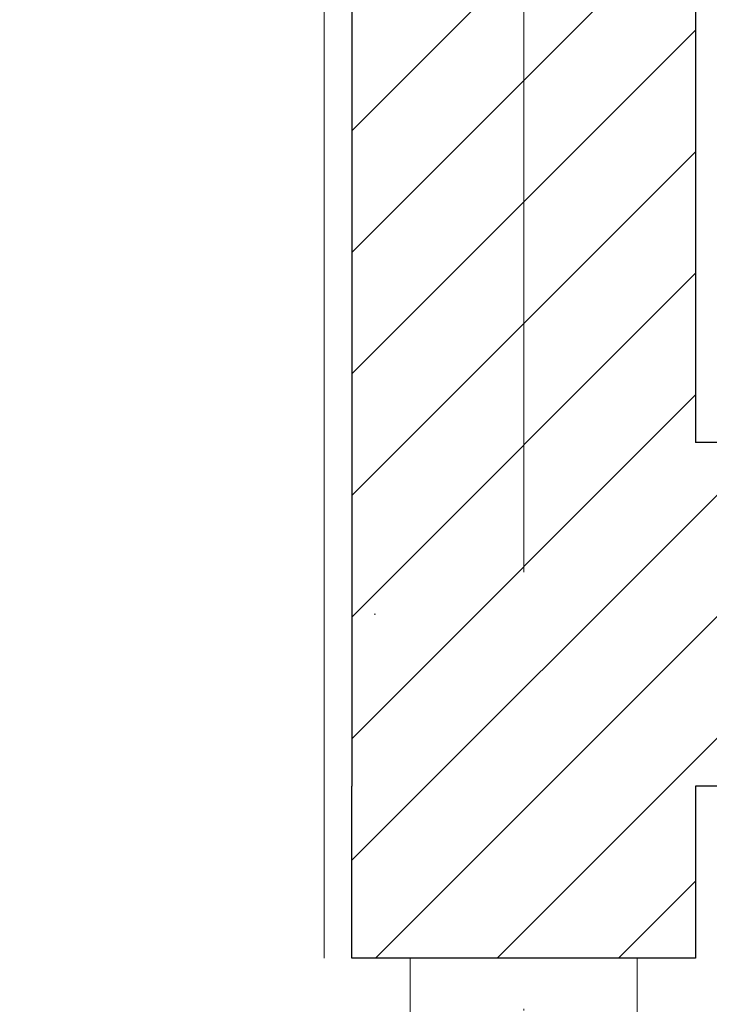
# Model space of a CAD drawing. Header units: metres. Extents: x 10441 to 19716, y -6570 to 1447.
# Tile 54 of 136: x 15522 to 15572, y -3650 to -3579. Entities that reach past the tile are written whole.
import ezdxf
from ezdxf.enums import TextEntityAlignment as Align

# ---------------------------------------------------------------- set-up
doc = ezdxf.new("R2010")
doc.units = ezdxf.units.M
doc.header["$MEASUREMENT"] = 0
doc.linetypes.add('DASHDOT', pattern=[25.4, 12.7, -6.35, 0, -6.35])
for name, color, linetype, lineweight in [('#elektryczne', 8, 'Continuous', 20), ('A_DRZWI', 8, 'Continuous', 5), ('A_HACZE', 8, 'Continuous', 5), ('A_OSIE', 8, 'Continuous', 13), ('A_OZACZENIE DRZWI', 8, 'Continuous', 13), ('A_OZNACZENIA OKIEN', 8, 'Continuous', 13), ('A_PROJEKTOWANE ŚCIANY MUROWANE NOŚNE', 8, 'Continuous', 30), ('A_TYNK', 8, 'Continuous', 5)]:
    doc.layers.add(name, color=color, linetype=linetype, lineweight=lineweight)
doc.styles.add('m1_romans', font='romans.shx', dxfattribs={"width": 0.8})

# ---------------------------------------------------------------- blocks, each defined once
blk = doc.blocks.new('podkład')
at = {"layer": 'A_DRZWI', "color": 8, "ltscale": 2}
blk.add_lwpolyline([(11384.551, -1410.199), (11384.551, -1402.199), (11368.051, -1402.199), (11368.051, -1410.199)], close=True, dxfattribs=at)
at = {"layer": 'A_HACZE', "color": 8, "linetype": 'Continuous'}
for p, q in [((11388.801, -1317.051), (11363.801, -1342.051)), ((11388.801, -1325.89), (11363.801, -1350.89)), ((11388.801, -1334.728), (11363.801, -1359.728)), ((11388.801, -1343.567), (11363.801, -1368.567)), ((11388.801, -1352.406), (11363.801, -1377.406)), ((11388.801, -1361.245), (11363.801, -1386.245)), ((11394.186, -1364.699), (11363.801, -1395.084)), ((11403.025, -1364.699), (11365.525, -1402.199)), ((11411.863, -1364.699), (11374.363, -1402.199)), ((11388.801, -1396.6), (11383.202, -1402.199))]:
    blk.add_line(p, q, dxfattribs=at)
at = {"layer": 'A_OSIE', "color": 8, "linetype": 'DASHDOT', "ltscale": 5}
for p, q in [((11376.301, -675.146), (11376.301, -2335.96)), ((14256.99, -1377.199), (10108.729, -1377.199))]:
    blk.add_line(p, q, dxfattribs=at)
at = {"layer": 'A_PROJEKTOWANE ŚCIANY MUROWANE NOŚNE', "color": 8}
for p, q in [((11388.801, -985.584), (11388.801, -1364.699)), ((11363.801, -989.285), (11363.801, -1389.699)), ((11363.801, -1263.159), (11363.801, -1389.699)), ((11515.286, -1364.699), (11388.801, -1364.699)), ((11515.286, -1364.699), (11388.801, -1364.699)), ((11363.801, -1402.199), (11363.801, -1389.699)), ((11515.286, -1389.699), (11388.801, -1389.699)), ((11388.801, -1389.699), (11388.801, -1402.199)), ((11388.801, -1402.199), (11363.801, -1402.199))]:
    blk.add_line(p, q, dxfattribs=at)
at = {"layer": 'A_TYNK', "color": 8, "linetype": 'Continuous'}
blk.add_line((11361.801, -991.602), (11361.801, -1402.199), dxfattribs=at)
at = {"layer": 'A_OZACZENIE DRZWI', "color": 8, "ltscale": 0.1, "style": 'm1_romans', "width": 0.8}
for rotation, p in [(98.48606, (12735.073, -773.135)), (359.99999, (12573.801, -1012.699)), (89.99999, (11565.286, -1150.141)), (89.99999, (11872.286, -1150.141)), (89.99999, (12230.03, -1245.641)), (89.99999, (12385.875, -1249.441)), (89.99999, (11565.286, -1370.894)), (89.99999, (11872.286, -1370.894)), (89.99999, (12230.03, -1370.894)), (89.99999, (12389.301, -1370.894)), (89.99999, (11748.794, -1556.148)), (89.99999, (11986.603, -1556.148)), (89.99999, (12389.301, -1556.148)), (359.99999, (12235.051, -1664.2)), (359.99999, (12235.051, -1880.2)), (89.99999, (11745.781, -2001.941))]:
    blk.add_attdef('SZEROKOSC', text='', height=10, rotation=rotation, dxfattribs=at).set_placement(p, align=Align.BOTTOM_CENTER)
for rotation, p in [(98.48606, (12738.555, -773.475)), (359.99999, (12572.951, -1016.093)), (89.99999, (11568.68, -1150.991)), (89.99999, (11875.68, -1150.991)), (89.99999, (12233.423, -1246.491)), (89.99999, (12389.268, -1250.291)), (89.99999, (11568.68, -1371.744)), (89.99999, (11875.68, -1371.744)), (89.99999, (12233.424, -1371.744)), (89.99999, (12392.695, -1371.744)), (89.99999, (11752.187, -1556.998)), (89.99999, (11989.997, -1556.998)), (89.99999, (12392.695, -1556.998)), (359.99999, (12234.201, -1667.593)), (359.99999, (12234.201, -1883.593)), (89.99999, (11749.175, -2002.791))]:
    blk.add_attdef('WYSOKOSC', text='', height=10, rotation=rotation, dxfattribs=at).set_placement(p, align=Align.TOP_CENTER)
at = {"layer": 'A_OZNACZENIA OKIEN', "color": 8, "ltscale": 0.1, "style": 'm1_romans', "width": 0.8}
for rotation, p in [(278.86761, (13403.276, -587.565)), (278.86761, (13013.44, -645.269)), (278.86761, (12475.303, -724.921)), (278.86761, (12253.717, -757.72)), (0.00001, (14011.092, -903.425)), (278.86761, (11051.11, -935.724)), (278.86761, (10670.259, -992.094)), (0.00001, (14011.092, -1578.093)), (89.99999, (10822.997, -2081.555)), (89.99999, (11207.997, -2081.555)), (89.99999, (11973.997, -2081.555)), (89.99999, (13179.195, -2081.555)), (89.99999, (13543.195, -2081.555))]:
    blk.add_attdef('WYSOKOSC', text='', height=10, rotation=rotation, dxfattribs=at).set_placement(p, align=Align.TOP_CENTER)
for rotation, p in [(278.86761, (13373.707, -593.039)), (278.86761, (12983.87, -650.743)), (278.86761, (12445.733, -730.395)), (278.86761, (12224.148, -763.194)), (0.00001, (14017.48, -900.031)), (278.86761, (11021.54, -941.198)), (278.86761, (10640.689, -997.568)), (0.00001, (14017.48, -1574.699)), (89.99999, (10819.603, -2080.704)), (89.99999, (11204.603, -2080.704)), (89.99999, (11970.603, -2080.704)), (89.99999, (13175.801, -2080.704)), (89.99999, (13539.801, -2080.704))]:
    blk.add_attdef('SZEROKOSC', text='', height=10, rotation=rotation, dxfattribs=at).set_placement(p, align=Align.BOTTOM_CENTER)

msp = doc.modelspace()

# ---------------------------------------------------------------- block references
at = {"layer": '#elektryczne', "color": 8, "linetype": 'Continuous', "lineweight": 18}
msp.add_blockref('podkład', (4182.373, -2244.781), dxfattribs=at)

doc.saveas('drawing.dxf')
